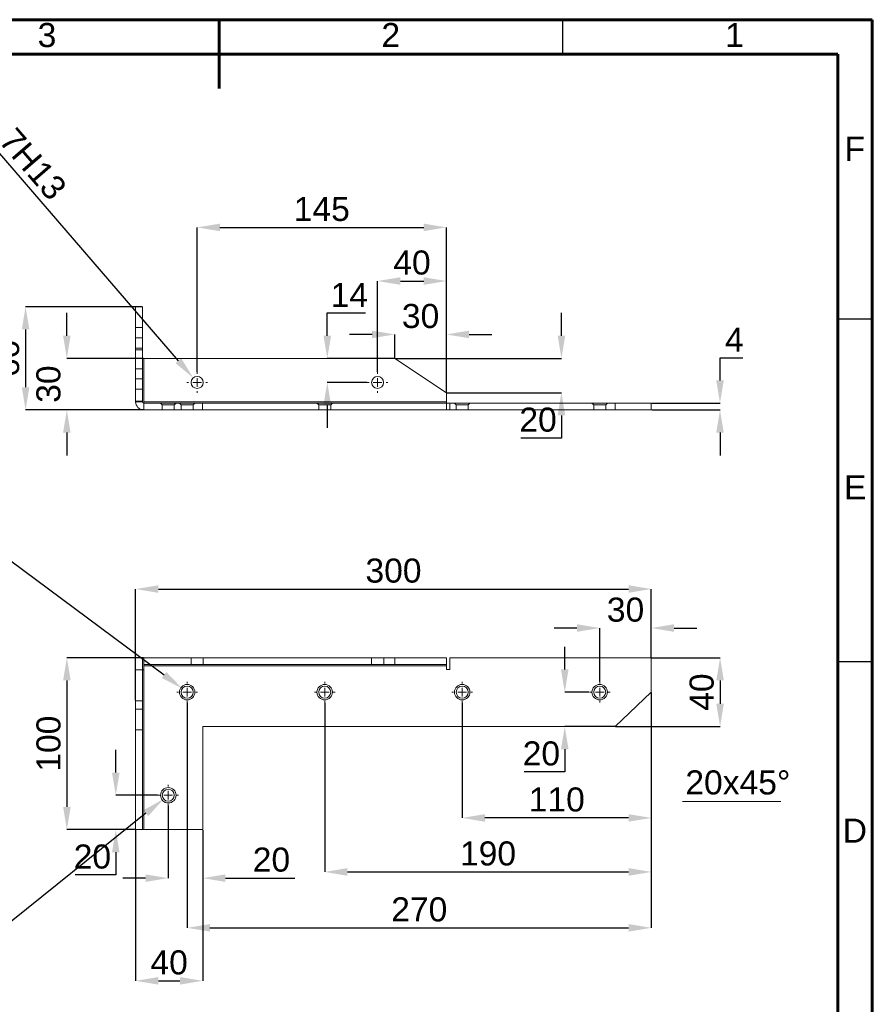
# Model space of a CAD drawing. Header units: millimetres. Extents: x 15 to 205, y 5 to 292.
# Tile 3 of 3: x 81 to 205, y 149 to 292. Entities that reach past the tile are written whole.
import ezdxf

# ---------------------------------------------------------------- set-up
doc = ezdxf.new("R2010")
doc.units = ezdxf.units.MM
doc.linetypes.add('HIDDEN', pattern=[1.905, 1.27, -0.635])
doc.layers.get('0').update_dxf_attribs({"color": 18, "true_color": 0x000000})
doc.styles.add('SLDDIMSTYLE1', font='arial.ttf')
doc.styles.add('SLDDIMSTYLE2', font='arial.ttf')
doc.styles.add('SLDDIMSTYLE3', font='arial.ttf')
doc.styles.add('SLDTEXTSTYLE0', font='arial.ttf')
doc.dimstyles.new('SLDDIMSTYLE1', dxfattribs={"dimtxt": 3.5, "dimasz": 3.302, "dimexe": 0, "dimexo": 0.0625, "dimgap": 0.875, "dimtad": 1, "dimtoh": 1, "dimlfac": 4, "dimzin": 12, "dimdsep": 46, "dimtxsty": 'SLDDIMSTYLE1', "dimcen": 0.09, "dimadec": 0, "dimazin": 3, "dimtfac": 1, "dimtdec": 4, "dimtix": 1, "dimtofl": 0, "dimtmove": 1, "dimatfit": 3, "dimfxl": 1, "dimfrac": 2, "dimtolj": 1, "dimtzin": 1, "dimarcsym": 0})
doc.dimstyles.new('SLDDIMSTYLE2', dxfattribs={"dimtxt": 3.5, "dimasz": 3.302, "dimexe": 0, "dimexo": 0.0625, "dimgap": 0.875, "dimtad": 1, "dimtoh": 1, "dimlfac": 4, "dimzin": 12, "dimdsep": 46, "dimtxsty": 'SLDDIMSTYLE2', "dimcen": 0.09, "dimadec": 0, "dimazin": 3, "dimtfac": 1, "dimtdec": 4, "dimtix": 1, "dimtofl": 0, "dimtmove": 1, "dimatfit": 3, "dimfxl": 1, "dimfrac": 2, "dimtolj": 1, "dimtzin": 1, "dimarcsym": 0})
doc.dimstyles.new('SLDDIMSTYLE3', dxfattribs={"dimtxt": 3.5, "dimasz": 3.302, "dimexe": 0, "dimexo": 0.0625, "dimgap": 0.875, "dimtad": 1, "dimtoh": 1, "dimlfac": 4, "dimzin": 12, "dimdsep": 46, "dimtxsty": 'SLDDIMSTYLE3', "dimcen": 0, "dimadec": 0, "dimazin": 3, "dimtfac": 1, "dimtdec": 4, "dimtix": 1, "dimtofl": 0, "dimtmove": 1, "dimatfit": 3, "dimfxl": 1, "dimfrac": 2, "dimtolj": 1, "dimtzin": 1, "dimarcsym": 0})

# ---------------------------------------------------------------- blocks, each defined once
blk = doc.blocks.new('*D1')
at = {"color": 0, "lineweight": -2}
for p, q in [((97.86, 174.11), (97.86, 152.17)), ((107.61, 174.11), (107.61, 152.17)), ((101.16, 152.17), (104.3, 152.17))]:
    blk.add_line(p, q, dxfattribs=at)
at = {"color": 0}
for points in [[(101.16, 152.72), (101.16, 151.62), (97.86, 152.17)], [(104.3, 151.62), (104.3, 152.72), (107.61, 152.17)]]:
    blk.add_solid(points, dxfattribs=at)
at = {"layer": 'Defpoints', "color": 0}
for p in [(97.86, 174.17), (107.61, 174.17), (107.61, 152.17)]:
    blk.add_point(p, dxfattribs=at)
at = {"color": 0, "insert": (102.73, 154.83), "char_height": 3.5, "attachment_point": 5, "style": 'SLDDIMSTYLE1'}
blk.add_mtext('\\A1;40', dxfattribs=at)
blk = doc.blocks.new('SW_CENTERMARKSYMBOL_13')
at = {"color": 0, "linetype": 'Continuous', "lineweight": 0}
for p, q in [((0, 1.25), (0, 1.5)), ((-1.25, 0), (-1.5, 0)), ((0, 0), (-0.625, 0)), ((0, 0), (0, 0.625)), ((0, 0), (0, -0.625)), ((0, 0), (0.625, 0)), ((1.25, 0), (1.5, 0)), ((0, -1.25), (0, -1.5))]:
    blk.add_line(p, q, dxfattribs=at)
blk = doc.blocks.new('SW_CENTERMARKSYMBOL_12')
at = {"color": 0, "linetype": 'Continuous', "lineweight": 0}
for p, q in [((0, 1.25), (0, 1.5)), ((-1.25, 0), (-1.5, 0)), ((0, 0), (-0.625, 0)), ((0, 0), (0, 0.625)), ((0, 0), (0, -0.625)), ((0, 0), (0.625, 0)), ((1.25, 0), (1.5, 0)), ((0, -1.25), (0, -1.5))]:
    blk.add_line(p, q, dxfattribs=at)
blk = doc.blocks.new('*D9')
at = {"color": 0, "lineweight": -2}
for p, q in [((98.79, 250.23), (81.85, 250.23)), ((81.85, 246.93), (81.85, 238.53)), ((98.98, 235.23), (81.85, 235.23))]:
    blk.add_line(p, q, dxfattribs=at)
at = {"color": 0}
for points in [[(82.4, 246.93), (81.3, 246.93), (81.85, 250.23)], [(81.3, 238.53), (82.4, 238.53), (81.85, 235.23)]]:
    blk.add_solid(points, dxfattribs=at)
at = {"layer": 'Defpoints', "color": 0}
for p in [(98.85, 250.23), (81.85, 235.23), (99.04, 235.23)]:
    blk.add_point(p, dxfattribs=at)
at = {"color": 0, "insert": (79.19, 242.73), "char_height": 3.5, "attachment_point": 5, "rotation": 90, "style": 'SLDDIMSTYLE2'}
blk.add_mtext('\\A1;60', dxfattribs=at)
blk = doc.blocks.new('*D10')
at = {"color": 0, "lineweight": -2}
for p, q in [((87.85, 246.03), (87.85, 249.33)), ((98.98, 242.73), (87.85, 242.73)), ((98.98, 235.23), (87.85, 235.23)), ((87.85, 231.93), (87.85, 228.62))]:
    blk.add_line(p, q, dxfattribs=at)
at = {"color": 0}
for points in [[(87.3, 246.03), (88.4, 246.03), (87.85, 242.73)], [(88.4, 231.93), (87.3, 231.93), (87.85, 235.23)]]:
    blk.add_solid(points, dxfattribs=at)
at = {"layer": 'Defpoints', "color": 0}
for p in [(99.04, 242.73), (87.85, 235.23), (99.04, 235.23)]:
    blk.add_point(p, dxfattribs=at)
at = {"color": 0, "insert": (85.19, 238.98), "char_height": 3.5, "attachment_point": 5, "rotation": 90, "style": 'SLDDIMSTYLE2'}
blk.add_mtext('\\A1;30', dxfattribs=at)
blk = doc.blocks.new('*D11')
at = {"color": 0, "linetype": 'Continuous', "lineweight": -2}
blk.add_line((104.08, 242.39), (76.67, 274.18), dxfattribs=at)
at = {"color": 0}
blk.add_solid([(103.66, 242.03), (104.49, 242.75), (106.23, 239.89)], dxfattribs=at)
at = {"layer": 'Defpoints', "color": 0}
for p in [(106.23, 239.89), (107.38, 238.57)]:
    blk.add_point(p, dxfattribs=at)
at = {"color": 0, "lineweight": 0, "insert": (82.93, 271), "char_height": 3.5, "attachment_point": 5, "rotation": 310.7623, "style": 'SLDDIMSTYLE3'}
blk.add_mtext('\\A1;7H13', dxfattribs=at)
blk = doc.blocks.new('*D12')
at = {"color": 0, "lineweight": -2}
for p, q in [((125.73, 249.33), (131.28, 249.33)), ((125.73, 246.03), (125.73, 249.33)), ((135.49, 242.73), (125.73, 242.73)), ((131.49, 239.23), (125.73, 239.23)), ((125.73, 235.93), (125.73, 232.62))]:
    blk.add_line(p, q, dxfattribs=at)
at = {"color": 0}
for points in [[(125.18, 246.03), (126.29, 246.03), (125.73, 242.73)], [(126.29, 235.93), (125.18, 235.93), (125.73, 239.23)]]:
    blk.add_solid(points, dxfattribs=at)
at = {"layer": 'Defpoints', "color": 0}
for p in [(125.73, 242.73), (135.55, 242.73), (131.55, 239.23)]:
    blk.add_point(p, dxfattribs=at)
at = {"color": 0, "insert": (128.94, 251.96), "char_height": 3.5, "attachment_point": 5, "style": 'SLDDIMSTYLE2'}
blk.add_mtext('\\A1;14', dxfattribs=at)
blk = doc.blocks.new('*D13')
at = {"color": 0, "lineweight": -2}
for p, q in [((106.8, 240.79), (106.8, 261.78)), ((110.11, 261.78), (139.75, 261.78)), ((143.05, 237.79), (143.05, 261.78))]:
    blk.add_line(p, q, dxfattribs=at)
at = {"color": 0}
for points in [[(110.11, 262.33), (110.11, 261.23), (106.8, 261.78)], [(139.75, 261.23), (139.75, 262.33), (143.05, 261.78)]]:
    blk.add_solid(points, dxfattribs=at)
at = {"layer": 'Defpoints', "color": 0}
for p in [(143.05, 261.78), (106.8, 240.73), (143.05, 237.73)]:
    blk.add_point(p, dxfattribs=at)
at = {"color": 0, "insert": (124.93, 264.44), "char_height": 3.5, "attachment_point": 5, "style": 'SLDDIMSTYLE1'}
blk.add_mtext('\\A1;145', dxfattribs=at)
blk = doc.blocks.new('*D14')
at = {"color": 0, "lineweight": -2}
for p, q in [((133.05, 240.79), (133.05, 253.98)), ((136.36, 253.98), (139.75, 253.98)), ((143.05, 237.79), (143.05, 253.98))]:
    blk.add_line(p, q, dxfattribs=at)
at = {"color": 0}
for points in [[(136.36, 254.53), (136.36, 253.43), (133.05, 253.98)], [(139.75, 253.43), (139.75, 254.53), (143.05, 253.98)]]:
    blk.add_solid(points, dxfattribs=at)
at = {"layer": 'Defpoints', "color": 0}
for p in [(143.05, 253.98), (133.05, 240.73), (143.05, 237.73)]:
    blk.add_point(p, dxfattribs=at)
at = {"color": 0, "insert": (138.05, 256.65), "char_height": 3.5, "attachment_point": 5, "style": 'SLDDIMSTYLE1'}
blk.add_mtext('\\A1;40', dxfattribs=at)
blk = doc.blocks.new('*D15')
at = {"color": 0, "lineweight": -2}
for p, q in [((132.25, 246.21), (128.95, 246.21)), ((135.55, 242.79), (135.55, 246.21)), ((143.05, 237.79), (143.05, 246.21)), ((146.36, 246.21), (149.66, 246.21))]:
    blk.add_line(p, q, dxfattribs=at)
at = {"color": 0}
for points in [[(132.25, 245.66), (132.25, 246.76), (135.55, 246.21)], [(146.36, 246.76), (146.36, 245.66), (143.05, 246.21)]]:
    blk.add_solid(points, dxfattribs=at)
at = {"layer": 'Defpoints', "color": 0}
for p in [(143.05, 246.21), (135.55, 242.73), (143.05, 237.73)]:
    blk.add_point(p, dxfattribs=at)
at = {"color": 0, "insert": (139.3, 248.87), "char_height": 3.5, "attachment_point": 5, "style": 'SLDDIMSTYLE1'}
blk.add_mtext('\\A1;30', dxfattribs=at)
blk = doc.blocks.new('*D16')
at = {"color": 0, "lineweight": -2}
for p, q in [((159.79, 246.03), (159.79, 249.33)), ((135.62, 242.73), (159.79, 242.73)), ((143.12, 237.73), (159.79, 237.73)), ((159.79, 234.43), (159.79, 231.12)), ((159.79, 231.12), (153.86, 231.12))]:
    blk.add_line(p, q, dxfattribs=at)
at = {"color": 0}
for points in [[(159.24, 246.03), (160.34, 246.03), (159.79, 242.73)], [(160.34, 234.43), (159.24, 234.43), (159.79, 237.73)]]:
    blk.add_solid(points, dxfattribs=at)
at = {"layer": 'Defpoints', "color": 0}
for p in [(135.55, 242.73), (143.05, 237.73), (159.79, 237.73)]:
    blk.add_point(p, dxfattribs=at)
at = {"color": 0, "insert": (156.39, 233.79), "char_height": 3.5, "attachment_point": 5, "style": 'SLDDIMSTYLE2'}
blk.add_mtext('\\A1;20', dxfattribs=at)
blk = doc.blocks.new('*D17')
at = {"color": 0, "lineweight": -2}
for p, q in [((182.85, 242.83), (186.15, 242.83)), ((182.85, 239.53), (182.85, 242.83)), ((172.92, 236.23), (182.85, 236.23)), ((172.92, 235.23), (182.85, 235.23)), ((182.85, 231.93), (182.85, 228.62))]:
    blk.add_line(p, q, dxfattribs=at)
at = {"color": 0}
for points in [[(182.3, 239.53), (183.4, 239.53), (182.85, 236.23)], [(183.4, 231.93), (182.3, 231.93), (182.85, 235.23)]]:
    blk.add_solid(points, dxfattribs=at)
at = {"layer": 'Defpoints', "color": 0}
for p in [(172.85, 236.23), (172.85, 235.23), (182.85, 236.23)]:
    blk.add_point(p, dxfattribs=at)
at = {"color": 0, "insert": (184.94, 245.46), "char_height": 3.5, "attachment_point": 5, "style": 'SLDDIMSTYLE2'}
blk.add_mtext('\\A1;4', dxfattribs=at)
blk = doc.blocks.new('SW_CENTERMARKSYMBOL_11')
at = {"color": 0, "linetype": 'Continuous', "lineweight": 0}
for p, q in [((0, 1.25), (0, 1.5)), ((-1.25, 0), (-1.5, 0)), ((0, 0), (-0.625, 0)), ((0, 0), (0, 0.625)), ((0, 0), (0, -0.625)), ((0, 0), (0.625, 0)), ((1.25, 0), (1.5, 0)), ((0, -1.25), (0, -1.5))]:
    blk.add_line(p, q, dxfattribs=at)
blk = doc.blocks.new('SW_CENTERMARKSYMBOL_10')
at = {"color": 0, "linetype": 'Continuous', "lineweight": 0}
for p, q in [((0, 1.25), (0, 1.5)), ((-1.25, 0), (-1.5, 0)), ((0, 0), (-0.625, 0)), ((0, 0), (0, 0.625)), ((0, 0), (0, -0.625)), ((0, 0), (0.625, 0)), ((1.25, 0), (1.5, 0)), ((0, -1.25), (0, -1.5))]:
    blk.add_line(p, q, dxfattribs=at)
blk = doc.blocks.new('SW_CENTERMARKSYMBOL_9')
at = {"color": 0, "linetype": 'Continuous', "lineweight": 0}
for p, q in [((0, 1.25), (0, 1.5)), ((-1.25, 0), (-1.5, 0)), ((0, 0), (-0.625, 0)), ((0, 0), (0, 0.625)), ((0, 0), (0, -0.625)), ((0, 0), (0.625, 0)), ((1.25, 0), (1.5, 0)), ((0, -1.25), (0, -1.5))]:
    blk.add_line(p, q, dxfattribs=at)
blk = doc.blocks.new('SW_CENTERMARKSYMBOL_8')
at = {"color": 0, "linetype": 'Continuous', "lineweight": 0}
for p, q in [((0, 1.25), (0, 1.5)), ((-1.25, 0), (-1.5, 0)), ((0, 0), (-0.625, 0)), ((0, 0), (0, 0.625)), ((0, 0), (0, -0.625)), ((0, 0), (0.625, 0)), ((1.25, 0), (1.5, 0)), ((0, -1.25), (0, -1.5))]:
    blk.add_line(p, q, dxfattribs=at)
blk = doc.blocks.new('SW_CENTERMARKSYMBOL_7')
at = {"color": 0, "linetype": 'Continuous', "lineweight": 0}
for p, q in [((0, 1.25), (0, 1.5)), ((-1.25, 0), (-1.5, 0)), ((0, 0), (-0.625, 0)), ((0, 0), (0, 0.625)), ((0, 0), (0, -0.625)), ((0, 0), (0.625, 0)), ((1.25, 0), (1.5, 0)), ((0, -1.25), (0, -1.5))]:
    blk.add_line(p, q, dxfattribs=at)
blk = doc.blocks.new('SW_NOTE_3')
at = {"color": 0, "linetype": 'Continuous', "lineweight": 0}
blk.add_line((14.34, 0), (0, 0), dxfattribs=at)
at = {"color": 0, "linetype": 'Continuous', "lineweight": 0, "insert": (0.43, 4.53), "char_height": 3.5, "width": 36.75, "attachment_point": 1, "style": 'SLDTEXTSTYLE0'}
blk.add_mtext('20x45°', dxfattribs=at)
blk = doc.blocks.new('*D24')
at = {"color": 0, "linetype": 'Continuous', "lineweight": -2}
blk.add_line((99.35, 176.56), (65.02, 149.01), dxfattribs=at)
at = {"color": 0}
blk.add_solid([(99.69, 176.13), (99, 176.98), (101.92, 178.62)], dxfattribs=at)
at = {"layer": 'Defpoints', "color": 0}
for p in [(103.29, 179.72), (101.92, 178.62)]:
    blk.add_point(p, dxfattribs=at)
at = {"color": 0, "lineweight": 0, "insert": (66.36, 153.61), "char_height": 3.5, "attachment_point": 5, "rotation": 38.7468, "style": 'SLDDIMSTYLE3'}
blk.add_mtext('\\A1;%%c7', dxfattribs=at)
blk = doc.blocks.new('*D25')
at = {"color": 0, "linetype": 'Continuous', "lineweight": -2}
blk.add_line((102, 196.66), (66.35, 223.09), dxfattribs=at)
at = {"color": 0}
blk.add_solid([(101.67, 196.22), (102.33, 197.1), (104.65, 194.69)], dxfattribs=at)
at = {"layer": 'Defpoints', "color": 0}
for p in [(104.65, 194.69), (106.06, 193.65)]:
    blk.add_point(p, dxfattribs=at)
at = {"color": 0, "lineweight": 0, "insert": (71.15, 222.97), "char_height": 3.5, "attachment_point": 5, "rotation": 323.4434, "style": 'SLDDIMSTYLE3'}
blk.add_mtext('\\A1;%%c7', dxfattribs=at)
blk = doc.blocks.new('*D26')
at = {"color": 0, "lineweight": -2}
for p, q in [((94.97, 182.47), (94.97, 185.77)), ((101.04, 179.17), (94.97, 179.17)), ((97.79, 174.17), (94.97, 174.17)), ((94.97, 170.87), (94.97, 167.57)), ((94.97, 167.57), (89.04, 167.57))]:
    blk.add_line(p, q, dxfattribs=at)
at = {"color": 0}
for points in [[(94.42, 182.47), (95.52, 182.47), (94.97, 179.17)], [(95.52, 170.87), (94.42, 170.87), (94.97, 174.17)]]:
    blk.add_solid(points, dxfattribs=at)
at = {"layer": 'Defpoints', "color": 0}
for p in [(101.11, 179.17), (94.97, 174.17), (97.86, 174.17)]:
    blk.add_point(p, dxfattribs=at)
at = {"color": 0, "insert": (91.57, 170.23), "char_height": 3.5, "attachment_point": 5, "style": 'SLDDIMSTYLE2'}
blk.add_mtext('\\A1;20', dxfattribs=at)
blk = doc.blocks.new('*D27')
at = {"color": 0, "lineweight": -2}
for p, q in [((98.98, 199.17), (87.86, 199.17)), ((87.86, 195.87), (87.86, 177.47)), ((97.79, 174.17), (87.86, 174.17))]:
    blk.add_line(p, q, dxfattribs=at)
at = {"color": 0}
for points in [[(88.41, 195.87), (87.31, 195.87), (87.86, 199.17)], [(87.31, 177.47), (88.41, 177.47), (87.86, 174.17)]]:
    blk.add_solid(points, dxfattribs=at)
at = {"layer": 'Defpoints', "color": 0}
for p in [(99.04, 199.17), (87.86, 174.17), (97.86, 174.17)]:
    blk.add_point(p, dxfattribs=at)
at = {"color": 0, "insert": (85.2, 186.67), "char_height": 3.5, "attachment_point": 5, "rotation": 90, "style": 'SLDDIMSTYLE1'}
blk.add_mtext('\\A1;100', dxfattribs=at)
blk = doc.blocks.new('*D28')
at = {"color": 0, "lineweight": -2}
for p, q in [((102.61, 177.61), (102.61, 167.11)), ((107.61, 174.11), (107.61, 167.11)), ((99.3, 167.11), (96, 167.11)), ((110.91, 167.11), (121.01, 167.11))]:
    blk.add_line(p, q, dxfattribs=at)
at = {"color": 0}
for points in [[(99.3, 166.56), (99.3, 167.66), (102.61, 167.11)], [(110.91, 167.66), (110.91, 166.56), (107.61, 167.11)]]:
    blk.add_solid(points, dxfattribs=at)
at = {"layer": 'Defpoints', "color": 0}
for p in [(102.61, 177.67), (107.61, 174.17), (107.61, 167.11)]:
    blk.add_point(p, dxfattribs=at)
at = {"color": 0, "insert": (117.61, 169.78), "char_height": 3.5, "attachment_point": 5, "style": 'SLDDIMSTYLE2'}
blk.add_mtext('\\A1;20', dxfattribs=at)
blk = doc.blocks.new('*D29')
at = {"color": 0, "lineweight": -2}
for p, q in [((160.27, 197.47), (160.27, 200.77)), ((163.79, 194.17), (160.27, 194.17)), ((167.54, 189.17), (160.27, 189.17)), ((160.27, 185.87), (160.27, 182.57)), ((160.27, 182.57), (154.35, 182.57))]:
    blk.add_line(p, q, dxfattribs=at)
at = {"color": 0}
for points in [[(159.72, 197.47), (160.82, 197.47), (160.27, 194.17)], [(160.82, 185.87), (159.72, 185.87), (160.27, 189.17)]]:
    blk.add_solid(points, dxfattribs=at)
at = {"layer": 'Defpoints', "color": 0}
for p in [(163.86, 194.17), (160.27, 189.17), (167.61, 189.17)]:
    blk.add_point(p, dxfattribs=at)
at = {"color": 0, "insert": (156.87, 185.23), "char_height": 3.5, "attachment_point": 5, "style": 'SLDDIMSTYLE2'}
blk.add_mtext('\\A1;20', dxfattribs=at)
blk = doc.blocks.new('*D30')
at = {"color": 0, "lineweight": -2}
for p, q in [((162.05, 203.49), (158.75, 203.49)), ((165.36, 195.73), (165.36, 203.49)), ((172.86, 199.23), (172.86, 203.49)), ((176.16, 203.49), (179.46, 203.49))]:
    blk.add_line(p, q, dxfattribs=at)
at = {"color": 0}
for points in [[(162.05, 202.94), (162.05, 204.04), (165.36, 203.49)], [(176.16, 204.04), (176.16, 202.94), (172.86, 203.49)]]:
    blk.add_solid(points, dxfattribs=at)
at = {"layer": 'Defpoints', "color": 0}
for p in [(172.86, 203.49), (172.86, 199.17), (165.36, 195.67)]:
    blk.add_point(p, dxfattribs=at)
at = {"color": 0, "insert": (169.11, 206.15), "char_height": 3.5, "attachment_point": 5, "style": 'SLDDIMSTYLE2'}
blk.add_mtext('\\A1;30', dxfattribs=at)
blk = doc.blocks.new('*D31')
at = {"color": 0, "lineweight": -2}
for p, q in [((172.86, 194.11), (172.86, 159.88)), ((105.36, 192.61), (105.36, 159.88)), ((108.66, 159.88), (169.55, 159.88))]:
    blk.add_line(p, q, dxfattribs=at)
at = {"color": 0}
for points in [[(108.66, 160.43), (108.66, 159.33), (105.36, 159.88)], [(169.55, 159.33), (169.55, 160.43), (172.86, 159.88)]]:
    blk.add_solid(points, dxfattribs=at)
at = {"layer": 'Defpoints', "color": 0}
for p in [(172.86, 194.17), (105.36, 192.67), (172.86, 159.88)]:
    blk.add_point(p, dxfattribs=at)
at = {"color": 0, "insert": (139.11, 162.54), "char_height": 3.5, "attachment_point": 5, "style": 'SLDDIMSTYLE1'}
blk.add_mtext('\\A1;270', dxfattribs=at)
blk = doc.blocks.new('*D32')
at = {"color": 0, "lineweight": -2}
for p, q in [((172.86, 194.11), (172.86, 168.01)), ((125.36, 192.61), (125.36, 168.01)), ((128.66, 168.01), (169.55, 168.01))]:
    blk.add_line(p, q, dxfattribs=at)
at = {"color": 0}
for points in [[(128.66, 168.57), (128.66, 167.46), (125.36, 168.01)], [(169.55, 167.46), (169.55, 168.57), (172.86, 168.01)]]:
    blk.add_solid(points, dxfattribs=at)
at = {"layer": 'Defpoints', "color": 0}
for p in [(172.86, 194.17), (125.36, 192.67), (172.86, 168.01)]:
    blk.add_point(p, dxfattribs=at)
at = {"color": 0, "insert": (149.11, 170.68), "char_height": 3.5, "attachment_point": 5, "style": 'SLDDIMSTYLE1'}
blk.add_mtext('\\A1;190', dxfattribs=at)
blk = doc.blocks.new('*D33')
at = {"color": 0, "lineweight": -2}
for p, q in [((172.86, 194.11), (172.86, 175.87)), ((145.36, 192.61), (145.36, 175.87)), ((169.55, 175.87), (148.66, 175.87))]:
    blk.add_line(p, q, dxfattribs=at)
at = {"color": 0}
for points in [[(148.66, 176.42), (148.66, 175.32), (145.36, 175.87)], [(169.55, 175.32), (169.55, 176.42), (172.86, 175.87)]]:
    blk.add_solid(points, dxfattribs=at)
at = {"layer": 'Defpoints', "color": 0}
for p in [(172.86, 194.17), (145.36, 192.67), (145.36, 175.87)]:
    blk.add_point(p, dxfattribs=at)
at = {"color": 0, "insert": (159.11, 178.53), "char_height": 3.5, "attachment_point": 5, "style": 'SLDDIMSTYLE1'}
blk.add_mtext('\\A1;110', dxfattribs=at)
blk = doc.blocks.new('*D34')
at = {"color": 0, "lineweight": -2}
for p, q in [((172.92, 199.17), (182.86, 199.17)), ((182.86, 195.87), (182.86, 192.47)), ((167.67, 189.17), (182.86, 189.17))]:
    blk.add_line(p, q, dxfattribs=at)
at = {"color": 0}
for points in [[(183.41, 195.87), (182.31, 195.87), (182.86, 199.17)], [(182.31, 192.47), (183.41, 192.47), (182.86, 189.17)]]:
    blk.add_solid(points, dxfattribs=at)
at = {"layer": 'Defpoints', "color": 0}
for p in [(172.86, 199.17), (167.61, 189.17), (182.86, 189.17)]:
    blk.add_point(p, dxfattribs=at)
at = {"color": 0, "insert": (180.2, 194.17), "char_height": 3.5, "attachment_point": 5, "rotation": 90, "style": 'SLDDIMSTYLE1'}
blk.add_mtext('\\A1;40', dxfattribs=at)
blk = doc.blocks.new('*D35')
at = {"color": 0, "lineweight": -2}
for p, q in [((97.86, 192.98), (97.86, 209.17)), ((101.16, 209.17), (169.55, 209.17)), ((172.86, 199.23), (172.86, 209.17))]:
    blk.add_line(p, q, dxfattribs=at)
at = {"color": 0}
for points in [[(101.16, 209.72), (101.16, 208.62), (97.86, 209.17)], [(169.55, 208.62), (169.55, 209.72), (172.86, 209.17)]]:
    blk.add_solid(points, dxfattribs=at)
at = {"layer": 'Defpoints', "color": 0}
for p in [(172.86, 209.17), (172.86, 199.17), (97.86, 192.92)]:
    blk.add_point(p, dxfattribs=at)
at = {"color": 0, "insert": (135.36, 211.83), "char_height": 3.5, "attachment_point": 5, "style": 'SLDDIMSTYLE1'}
blk.add_mtext('\\A1;300', dxfattribs=at)

msp = doc.modelspace()

# ---------------------------------------------------------------- linework, layer by layer
at = {"color": 18, "linetype": 'Continuous', "lineweight": 60, "true_color": 0x000000}
for p, q in [((205, 292), (15, 292)), ((110, 282), (110, 292)), ((205, 5), (205, 292)), ((20, 287), (200, 287)), ((200, 287), (200, 10))]:
    msp.add_line(p, q, dxfattribs=at)
at = {"color": 18, "linetype": 'Continuous', "lineweight": 30, "true_color": 0x000000}
for p, q in [((160, 287), (160, 292)), ((200, 248.5), (205, 248.5)), ((200, 198.6509), (205, 198.6509))]:
    msp.add_line(p, q, dxfattribs=at)
at = {"color": 18, "linetype": 'Continuous', "lineweight": 15, "true_color": 0x000000}
for p, q in [((97.8538, 250.2284), (97.8538, 244.2284)), ((97.8538, 250.2284), (98.8538, 250.2284)), ((98.8538, 250.2284), (98.8538, 244.2284)), ((97.8538, 244.2284), (97.8538, 241.2284)), ((98.8538, 244.2284), (97.8538, 244.2284)), ((98.8538, 241.2284), (98.8538, 244.2284)), ((135.5538, 242.7284), (99.0388, 242.7284)), ((99.0388, 242.7284), (99.0388, 236.4125)), ((135.5538, 242.7284), (143.0538, 237.7284)), ((98.8538, 241.2284), (97.8538, 241.2284)), ((97.8538, 241.2284), (97.8538, 236.4125)), ((98.8538, 241.2284), (98.8538, 236.4125)), ((98.8538, 236.4125), (97.8538, 236.4125)), ((99.0388, 236.4125), (99.0388, 236.2284)), ((143.0538, 236.4125), (99.0388, 236.4125)), ((143.0538, 236.4125), (143.0538, 237.7284)), ((143.0538, 236.2284), (143.0538, 236.4125)), ((99.038, 236.2284), (107.6038, 236.2284)), ((99.038, 236.2284), (99.038, 235.2284)), ((99.038, 235.2284), (107.6038, 235.2284)), ((107.6038, 236.2284), (167.6038, 236.2284)), ((107.6038, 235.2284), (107.6038, 236.2284)), ((107.6038, 235.2284), (167.6038, 235.2284)), ((167.6038, 236.2284), (172.8538, 236.2284)), ((167.6038, 235.2284), (167.6038, 236.2284)), ((167.6038, 235.2284), (172.8538, 235.2284)), ((172.8538, 235.2284), (172.8538, 236.2284)), ((97.857, 192.9194), (97.857, 199.1694)), ((97.857, 199.1694), (98.857, 199.1694)), ((98.857, 199.1694), (98.857, 192.9194)), ((135.557, 199.1694), (99.042, 199.1694)), ((99.042, 199.1694), (99.042, 198.1694)), ((143.057, 199.1694), (135.557, 199.1694)), ((135.557, 198.1694), (135.557, 199.1694)), ((143.057, 198.1694), (143.057, 199.1694)), ((172.857, 199.1694), (143.557, 199.1694)), ((143.557, 197.4852), (143.557, 199.1694)), ((172.857, 194.1694), (172.857, 199.1694)), ((99.042, 198.1694), (99.042, 197.9852)), ((135.557, 198.1694), (99.042, 198.1694)), ((99.042, 197.4194), (99.042, 197.9852)), ((99.042, 197.9852), (143.057, 197.9852)), ((135.557, 198.1694), (143.057, 198.1694)), ((143.057, 197.9852), (143.057, 198.1694)), ((143.057, 197.9852), (143.057, 197.4852)), ((99.0411, 197.4194), (98.857, 197.4194)), ((99.0411, 197.4194), (99.042, 197.4194)), ((99.0411, 174.1694), (99.0411, 197.4194)), ((143.057, 197.4852), (143.557, 197.4852)), ((167.607, 189.1694), (172.857, 194.1694)), ((98.857, 192.9194), (97.857, 192.9194)), ((97.857, 192.9194), (97.857, 174.1694)), ((98.857, 192.9194), (98.857, 174.1694)), ((107.607, 174.1694), (107.607, 189.1694)), ((107.607, 189.1694), (167.607, 189.1694)), ((97.857, 174.1694), (98.857, 174.1694)), ((98.857, 174.1694), (99.0411, 174.1694)), ((99.0411, 174.1694), (107.607, 174.1694))]:
    msp.add_line(p, q, dxfattribs=at)
at = {"color": 18, "linetype": 'HIDDEN', "lineweight": 0, "true_color": 0x000000}
for p, q in [((98.8538, 247.2284), (97.8538, 247.2284)), ((98.8538, 245.7284), (97.8538, 245.7284)), ((97.8538, 243.9784), (98.8538, 243.9784)), ((98.8538, 239.7284), (97.8538, 239.7284)), ((97.8538, 238.2284), (98.8538, 238.2284)), ((98.8538, 236.4784), (97.8538, 236.4784)), ((99.0388, 235.2284), (99.0388, 236.2284)), ((101.4788, 236.2284), (101.7288, 235.9784)), ((101.7288, 235.9784), (101.7288, 235.2284)), ((101.7288, 235.9784), (102.6038, 235.9784)), ((102.6038, 235.9784), (103.4788, 235.9784)), ((103.4788, 235.9784), (103.7288, 236.2284)), ((103.4788, 235.2284), (103.4788, 235.9784)), ((104.2288, 236.2284), (104.4788, 235.9784)), ((104.4788, 235.9784), (104.4788, 235.2284)), ((104.4788, 235.9784), (105.3538, 235.9784)), ((105.3538, 235.9784), (106.2288, 235.9784)), ((106.2288, 235.9784), (106.4788, 236.2284)), ((106.2288, 235.2284), (106.2288, 235.9784)), ((124.2288, 236.2284), (124.4788, 235.9784)), ((124.4788, 235.9784), (124.4788, 235.2284)), ((124.4788, 235.9784), (125.3538, 235.9784)), ((125.3538, 235.9784), (126.2288, 235.9784)), ((126.2288, 235.9784), (126.4788, 236.2284)), ((126.2288, 235.2284), (126.2288, 235.9784)), ((143.0538, 236.2284), (143.0538, 235.2284)), ((143.5538, 236.2284), (143.5538, 235.2284)), ((144.2288, 236.2284), (144.4788, 235.9784)), ((144.4788, 235.9784), (144.4788, 235.2284)), ((144.4788, 235.9784), (145.3538, 235.9784)), ((145.3538, 235.9784), (146.2288, 235.9784)), ((146.2288, 235.9784), (146.4788, 236.2284)), ((146.2288, 235.2284), (146.2288, 235.9784)), ((164.2288, 236.2284), (164.4788, 235.9784)), ((164.4788, 235.9784), (164.4788, 235.2284)), ((164.4788, 235.9784), (165.3538, 235.9784)), ((165.3538, 235.9784), (166.2288, 235.9784)), ((166.2288, 235.9784), (166.4788, 236.2284)), ((166.2288, 235.2284), (166.2288, 235.9784)), ((105.932, 199.1694), (105.932, 198.1694)), ((107.682, 198.1694), (107.682, 199.1694)), ((132.182, 199.1694), (132.182, 198.1694)), ((133.932, 198.1694), (133.932, 199.1694)), ((98.857, 197.4194), (97.857, 197.4194)), ((98.857, 191.6694), (97.857, 191.6694)), ((98.857, 188.6694), (97.857, 188.6694))]:
    msp.add_line(p, q, dxfattribs=at)
at = {"color": 18, "linetype": 'Continuous', "lineweight": 15, "true_color": 0x000000}
for centre, radius in [((106.8038, 239.2284), 0.875), ((133.0538, 239.2284), 0.875), ((105.357, 194.1694), 1.125), ((105.357, 194.1694), 0.875), ((125.357, 194.1694), 1.125), ((125.357, 194.1694), 0.875), ((145.357, 194.1694), 1.125), ((145.357, 194.1694), 0.875), ((165.357, 194.1694), 1.125), ((165.357, 194.1694), 0.875), ((102.607, 179.1694), 1.125), ((102.607, 179.1694), 0.875)]:
    msp.add_circle(centre, radius, dxfattribs=at)
for radius in [1.1841, 0.1841]:
    msp.add_arc((99.038, 236.4125), radius, 180, 270, dxfattribs=at)

# ---------------------------------------------------------------- block references
at = {"color": 18, "linetype": 'Continuous', "lineweight": 0, "true_color": 0x000000}
for name, p in [('SW_CENTERMARKSYMBOL_12', (106.8038, 239.2284)), ('SW_CENTERMARKSYMBOL_13', (133.0538, 239.2284)), ('SW_CENTERMARKSYMBOL_7', (105.357, 194.1694)), ('SW_CENTERMARKSYMBOL_8', (125.357, 194.1694)), ('SW_CENTERMARKSYMBOL_9', (145.357, 194.1694)), ('SW_CENTERMARKSYMBOL_10', (165.357, 194.1694)), ('SW_NOTE_3', (177.3791, 178.2565)), ('SW_CENTERMARKSYMBOL_11', (102.607, 179.1694))]:
    msp.add_blockref(name, p, dxfattribs=at)

# ---------------------------------------------------------------- texts
at = {"color": 18, "linetype": 'Continuous', "lineweight": 0, "true_color": 0x000000, "char_height": 3.5, "attachment_point": 2, "style": 'SLDTEXTSTYLE0'}
for s, insert, width in [('3', (84.9648, 291.5165), 11.603261), ('2', (134.9648, 291.5165), 11.641304), ('1', (184.9648, 291.5165), 9.625), ('F', (202.4635, 274.9595), 11.717391), ('E', (202.5061, 225.7095), 12.211957), ('D', (202.4599, 175.7665), 12.820652)]:
    msp.add_mtext(s, dxfattribs=dict(at, insert=insert, width=width))

# ---------------------------------------------------------------- dimensions: what is measured, and where the dimension line sits
at = {"color": 18, "linetype": 'Continuous', "lineweight": 0, "true_color": 0x000000}
dim = msp.add_diameter_dim_2p(p1=(107.3751, 238.5656), p2=(106.2325, 239.8911), text='7H13', dimstyle='SLDDIMSTYLE3', override={"dimscale": 1, "dimasz": 3.302, "dimtad": 1, "dimtih": 0, "dimtoh": 0, "dimlfac": 4, "dimtxsty": 'SLDDIMSTYLE3', "dimsah": 1}, dxfattribs=at)
dim.commit()
dim.dimension.update_dxf_attribs({"geometry": '*D11', "text_midpoint": (80.9101, 269.2665), "dimtype": 163})
for base, p1, p2, dimstyle, override, picture, middle in [((143.0538, 261.7804), (106.8038, 240.7284), (143.0538, 237.7284), 'SLDDIMSTYLE1', {"dimscale": 1, "dimtxt": 3.5, "dimasz": 3.302, "dimexe": 0, "dimgap": 0.875, "dimtad": 1, "dimtih": 0, "dimdec": 2, "dimlfac": 4, "dimzin": 12, "dimtxsty": 'SLDDIMSTYLE1', "dimazin": 0, "dimtix": 0, "dimtmove": 0, "dimfrac": 2, "dimtzin": 1}, '*D13', (124.9288, 264.4422)), ((143.0538, 253.9843), (133.0538, 240.7284), (143.0538, 237.7284), 'SLDDIMSTYLE1', {"dimscale": 1, "dimtxt": 3.5, "dimasz": 3.302, "dimexe": 0, "dimgap": 0.875, "dimtad": 1, "dimtih": 0, "dimdec": 2, "dimlfac": 4, "dimzin": 12, "dimtxsty": 'SLDDIMSTYLE1', "dimazin": 0, "dimtix": 0, "dimtmove": 0, "dimfrac": 2, "dimtzin": 1}, '*D14', (138.0538, 256.646)), ((143.0538, 246.2093), (135.5538, 242.7284), (143.0538, 237.7284), 'SLDDIMSTYLE1', {"dimscale": 1, "dimtxt": 3.5, "dimasz": 3.302, "dimexe": 0, "dimgap": 0.875, "dimtad": 1, "dimtih": 0, "dimdec": 2, "dimlfac": 4, "dimzin": 12, "dimtxsty": 'SLDDIMSTYLE1', "dimazin": 0, "dimtix": 0, "dimtmove": 0, "dimfrac": 2, "dimtzin": 1}, '*D15', (139.3038, 248.8711)), ((172.857, 209.1694), (97.857, 192.9194), (172.857, 199.1694), 'SLDDIMSTYLE1', {"dimscale": 1, "dimtxt": 3.5, "dimasz": 3.302, "dimexe": 0, "dimgap": 0.875, "dimtad": 1, "dimtih": 0, "dimdec": 2, "dimlfac": 4, "dimzin": 12, "dimtxsty": 'SLDDIMSTYLE1', "dimazin": 0, "dimtix": 0, "dimtmove": 0, "dimfrac": 2, "dimtzin": 1}, '*D35', (135.357, 211.8311)), ((172.857, 203.4893), (165.357, 195.6694), (172.857, 199.1694), 'SLDDIMSTYLE2', {"dimscale": 1, "dimtxt": 3.5, "dimasz": 3.302, "dimexe": 0, "dimgap": 0.875, "dimtad": 1, "dimtih": 0, "dimdec": 2, "dimlfac": 4, "dimzin": 12, "dimtxsty": 'SLDDIMSTYLE2', "dimazin": 0, "dimtix": 0, "dimtmove": 0, "dimfrac": 2, "dimtzin": 1}, '*D30', (169.107, 206.151)), ((172.857, 159.8787), (105.357, 192.6694), (172.857, 194.1694), 'SLDDIMSTYLE1', {"dimscale": 1, "dimtxt": 3.5, "dimasz": 3.302, "dimexe": 0, "dimgap": 0.875, "dimtad": 1, "dimtih": 0, "dimdec": 2, "dimlfac": 4, "dimzin": 12, "dimtxsty": 'SLDDIMSTYLE1', "dimazin": 0, "dimtix": 0, "dimtmove": 0, "dimfrac": 2, "dimtzin": 1}, '*D31', (139.107, 162.5405)), ((172.857, 168.015), (125.357, 192.6694), (172.857, 194.1694), 'SLDDIMSTYLE1', {"dimscale": 1, "dimtxt": 3.5, "dimasz": 3.302, "dimexe": 0, "dimgap": 0.875, "dimtad": 1, "dimtih": 0, "dimdec": 2, "dimlfac": 4, "dimzin": 12, "dimtxsty": 'SLDDIMSTYLE1', "dimazin": 0, "dimtix": 0, "dimtmove": 0, "dimfrac": 2, "dimtzin": 1}, '*D32', (149.107, 170.6767)), ((145.357, 175.8687), (172.857, 194.1694), (145.357, 192.6694), 'SLDDIMSTYLE1', {"dimscale": 1, "dimtxt": 3.5, "dimasz": 3.302, "dimexe": 0, "dimgap": 0.875, "dimtad": 1, "dimtih": 0, "dimdec": 2, "dimlfac": 4, "dimzin": 12, "dimtxsty": 'SLDDIMSTYLE1', "dimazin": 0, "dimtix": 0, "dimtmove": 0, "dimfrac": 2, "dimtzin": 1}, '*D33', (159.107, 178.5304)), ((107.607, 167.1134), (102.607, 177.6694), (107.607, 174.1694), 'SLDDIMSTYLE2', {"dimscale": 1, "dimtxt": 3.5, "dimasz": 3.302, "dimexe": 0, "dimgap": 0.875, "dimtad": 1, "dimtih": 0, "dimdec": 2, "dimlfac": 4, "dimzin": 12, "dimtxsty": 'SLDDIMSTYLE2', "dimazin": 0, "dimtix": 0, "dimtmove": 0, "dimfrac": 2, "dimtzin": 1}, '*D28', (117.613, 169.7752))]:
    dim = msp.add_linear_dim(base=base, p1=p1, p2=p2, dimstyle=dimstyle, override=override)
    dim.commit()
    dim.dimension.update_dxf_attribs({"geometry": picture, "text_midpoint": middle})
for base, p1, p2, dimstyle, override, picture, middle in [((125.7347, 242.7284), (131.5538, 239.2284), (135.5538, 242.7284), 'SLDDIMSTYLE2', {"dimscale": 1, "dimtxt": 3.5, "dimasz": 3.302, "dimexe": 0, "dimgap": 0.875, "dimtad": 1, "dimtih": 0, "dimdec": 2, "dimlfac": 4, "dimzin": 12, "dimtxsty": 'SLDDIMSTYLE2', "dimazin": 0, "dimtix": 0, "dimtmove": 0, "dimfrac": 2, "dimtzin": 1}, '*D12', (128.9425, 251.9644)), ((81.8538, 235.2284), (98.8538, 250.2284), (99.038, 235.2284), 'SLDDIMSTYLE2', {"dimscale": 1, "dimtxt": 3.5, "dimasz": 3.302, "dimexe": 0, "dimgap": 0.875, "dimtad": 1, "dimtih": 0, "dimdec": 2, "dimlfac": 4, "dimzin": 12, "dimtxsty": 'SLDDIMSTYLE2', "dimazin": 0, "dimtix": 0, "dimtmove": 0, "dimfrac": 2, "dimtzin": 1}, '*D9', (79.1921, 242.7284)), ((87.8538, 235.2284), (99.0388, 242.7284), (99.038, 235.2284), 'SLDDIMSTYLE2', {"dimscale": 1, "dimtxt": 3.5, "dimasz": 3.302, "dimexe": 0, "dimgap": 0.875, "dimtad": 1, "dimtih": 0, "dimdec": 2, "dimlfac": 4, "dimzin": 12, "dimtxsty": 'SLDDIMSTYLE2', "dimazin": 0, "dimtix": 0, "dimtmove": 0, "dimfrac": 2, "dimtzin": 1}, '*D10', (85.1921, 238.9784)), ((159.7903, 237.7284), (135.5538, 242.7284), (143.0538, 237.7284), 'SLDDIMSTYLE2', {"dimscale": 1, "dimtxt": 3.5, "dimasz": 3.302, "dimexe": 0, "dimgap": 0.875, "dimtad": 1, "dimtih": 0, "dimdec": 2, "dimlfac": 4, "dimzin": 12, "dimtxsty": 'SLDDIMSTYLE2', "dimazin": 0, "dimtix": 0, "dimtmove": 0, "dimfrac": 2, "dimtzin": 1}, '*D16', (156.3883, 233.7861)), ((182.8538, 236.2284), (172.8538, 235.2284), (172.8538, 236.2284), 'SLDDIMSTYLE2', {"dimscale": 1, "dimtxt": 3.5, "dimasz": 3.302, "dimexe": 0, "dimgap": 0.875, "dimtad": 1, "dimtih": 0, "dimdec": 2, "dimlfac": 4, "dimzin": 12, "dimtxsty": 'SLDDIMSTYLE2', "dimazin": 0, "dimtix": 0, "dimtmove": 0, "dimfrac": 2, "dimtzin": 1}, '*D17', (184.9381, 245.4574)), ((160.2745, 189.1694), (163.857, 194.1694), (167.607, 189.1694), 'SLDDIMSTYLE2', {"dimscale": 1, "dimtxt": 3.5, "dimasz": 3.302, "dimexe": 0, "dimgap": 0.875, "dimtad": 1, "dimtih": 0, "dimdec": 2, "dimlfac": 4, "dimzin": 12, "dimtxsty": 'SLDDIMSTYLE2', "dimazin": 0, "dimtix": 0, "dimtmove": 0, "dimfrac": 2, "dimtzin": 1}, '*D29', (156.8725, 185.2271)), ((87.857, 174.1694), (99.042, 199.1694), (97.857, 174.1694), 'SLDDIMSTYLE1', {"dimscale": 1, "dimtxt": 3.5, "dimasz": 3.302, "dimexe": 0, "dimgap": 0.875, "dimtad": 1, "dimtih": 0, "dimdec": 2, "dimlfac": 4, "dimzin": 12, "dimtxsty": 'SLDDIMSTYLE1', "dimazin": 0, "dimtix": 0, "dimtmove": 0, "dimfrac": 2, "dimtzin": 1}, '*D27', (85.1952, 186.6694)), ((182.857, 189.1694), (172.857, 199.1694), (167.607, 189.1694), 'SLDDIMSTYLE1', {"dimscale": 1, "dimtxt": 3.5, "dimasz": 3.302, "dimexe": 0, "dimgap": 0.875, "dimtad": 1, "dimtih": 0, "dimdec": 2, "dimlfac": 4, "dimzin": 12, "dimtxsty": 'SLDDIMSTYLE1', "dimazin": 0, "dimtix": 0, "dimtmove": 0, "dimfrac": 2, "dimtzin": 1}, '*D34', (180.1952, 194.1694)), ((94.9731, 174.1694), (101.107, 179.1694), (97.857, 174.1694), 'SLDDIMSTYLE2', {"dimscale": 1, "dimtxt": 3.5, "dimasz": 3.302, "dimexe": 0, "dimgap": 0.875, "dimtad": 1, "dimtih": 0, "dimdec": 2, "dimlfac": 4, "dimzin": 12, "dimtxsty": 'SLDDIMSTYLE2', "dimazin": 0, "dimtix": 0, "dimtmove": 0, "dimfrac": 2, "dimtzin": 1}, '*D26', (91.5711, 170.2271))]:
    dim = msp.add_linear_dim(base=base, p1=p1, p2=p2, angle=90, dimstyle=dimstyle, override=override)
    dim.commit()
    dim.dimension.update_dxf_attribs({"geometry": picture, "text_midpoint": middle})
for p1, p2, picture, middle in [((106.0598, 193.6482), (104.6541, 194.6905), '*D25', (69.5056, 220.7528)), ((103.2894, 179.717), (101.9245, 178.6217), '*D24', (68.0821, 151.4635))]:
    dim = msp.add_diameter_dim_2p(p1=p1, p2=p2, dimstyle='SLDDIMSTYLE3', override={"dimscale": 1, "dimasz": 3.302, "dimtad": 1, "dimtih": 0, "dimtoh": 0, "dimlfac": 4, "dimtxsty": 'SLDDIMSTYLE3', "dimsah": 1}, dxfattribs=at)
    dim.commit()
    dim.dimension.update_dxf_attribs({"geometry": picture, "text_midpoint": middle, "dimtype": 163})
dim = msp.add_linear_dim(base=(107.607, 152.1694), p1=(97.857, 174.1694), p2=(107.607, 174.1694), text='40', dimstyle='SLDDIMSTYLE1', override={"dimscale": 1, "dimtxt": 3.5, "dimasz": 3.302, "dimexe": 0, "dimgap": 0.875, "dimtad": 1, "dimtih": 0, "dimdec": 2, "dimlfac": 4, "dimzin": 12, "dimtxsty": 'SLDDIMSTYLE1', "dimazin": 0, "dimtix": 0, "dimtmove": 0, "dimfrac": 2, "dimtzin": 1})
dim.commit()
dim.dimension.update_dxf_attribs({"geometry": '*D1', "text_midpoint": (102.732, 154.8311)})

doc.saveas('drawing.dxf')
